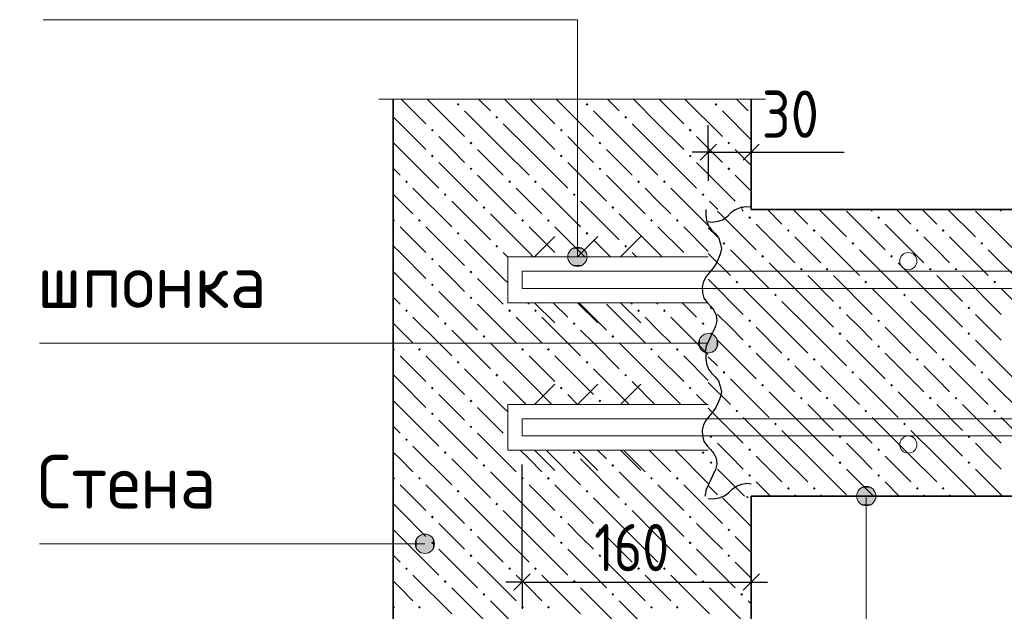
# Model space of a CAD drawing. Header units: millimetres. Extents: x 0 to 21005, y 0 to 14850.
# Tile 3 of 20: x 3549 to 5840, y 2958 to 4335. Entities that reach past the tile are written whole.
import ezdxf

# ---------------------------------------------------------------- set-up
doc = ezdxf.new("R2010")
doc.units = ezdxf.units.MM
for name, color, linetype, lineweight in [('Standard', 7, 'Continuous', 25), ('Лестница', 7, 'Continuous', 25), ('Позиционная метка линия выноска', 7, 'Continuous', 13), ('Примечания', 7, 'Continuous', 13), ('Текст_ общее', 7, 'Continuous', 25)]:
    doc.layers.add(name, color=color, linetype=linetype, lineweight=lineweight)
doc.layers.add('ЖБ Лестница', color=7, linetype='Continuous', lineweight=25, true_color=0xe0e0ff)
doc.layers.add('ЖБ Стена верхний уровень', color=7, linetype='Continuous', lineweight=25, true_color=0x006e00)
doc.layers.add('Размерная выноска', color=7, linetype='Continuous')
doc.styles.add('ISOCPEUR', font='txt')

msp = doc.modelspace()

# ---------------------------------------------------------------- hatches: boundary and pattern name
at = {"layer": 'ЖБ Лестница', "linetype": 'Continuous', "lineweight": 18, "transparency": 33554687}
for points in [[(5244.7, 3874.2), (5248, 3877.5), (5251.2, 3874.2), (5248, 3871)], [(5544.7, 3874.2), (5548, 3877.5), (5551.2, 3874.2), (5548, 3871)], [(5334.7, 3844.2), (5338, 3847.5), (5341.2, 3844.2), (5338, 3841)], [(5394.7, 3844.2), (5398, 3847.5), (5401.2, 3844.2), (5398, 3841)], [(5634.7, 3844.2), (5638, 3847.5), (5641.2, 3844.2), (5638, 3841)], [(5694.7, 3844.2), (5698, 3847.5), (5701.2, 3844.2), (5698, 3841)], [(5184.7, 3814.2), (5188, 3817.5), (5191.2, 3814.2), (5188, 3811)], [(5484.7, 3814.2), (5488, 3817.5), (5491.2, 3814.2), (5488, 3811)], [(5784.7, 3814.2), (5788, 3817.5), (5791.2, 3814.2), (5788, 3811)], [(5274.7, 3784.2), (5278, 3787.5), (5281.2, 3784.2), (5278, 3781)], [(5574.7, 3784.2), (5578, 3787.5), (5581.2, 3784.2), (5578, 3781)], [(5364.7, 3754.2), (5368, 3757.5), (5371.2, 3754.2), (5368, 3751)], [(5424.7, 3754.2), (5428, 3757.5), (5431.2, 3754.2), (5428, 3751)], [(5664.7, 3754.2), (5668, 3757.5), (5671.2, 3754.2), (5668, 3751)], [(5724.7, 3754.2), (5728, 3757.5), (5731.2, 3754.2), (5728, 3751)], [(5214.7, 3724.2), (5218, 3727.5), (5221.2, 3724.2), (5218, 3721)], [(5514.7, 3724.2), (5518, 3727.5), (5521.2, 3724.2), (5518, 3721)], [(5814.7, 3724.2), (5818, 3727.5), (5821.2, 3724.2), (5818, 3721)], [(5304.7, 3694.2), (5308, 3697.5), (5311.2, 3694.2), (5308, 3691)], [(5604.7, 3694.2), (5608, 3697.5), (5611.2, 3694.2), (5608, 3691)], [(5154.7, 3664.2), (5158, 3667.5), (5161.2, 3664.2), (5158, 3661)], [(5454.7, 3664.2), (5458, 3667.5), (5461.2, 3664.2), (5458, 3661)], [(5754.7, 3664.2), (5758, 3667.5), (5761.2, 3664.2), (5758, 3661)], [(5244.7, 3634.2), (5248, 3637.5), (5251.2, 3634.2), (5248, 3631)], [(5544.7, 3634.2), (5548, 3637.5), (5551.2, 3634.2), (5548, 3631)], [(5154.7, 3604.2), (5158, 3607.5), (5161.2, 3604.2), (5158, 3601)], [(5454.7, 3604.2), (5458, 3607.5), (5461.2, 3604.2), (5458, 3601)], [(5754.7, 3604.2), (5758, 3607.5), (5761.2, 3604.2), (5758, 3601)], [(5244.7, 3574.2), (5248, 3577.5), (5251.2, 3574.2), (5248, 3571)], [(5544.7, 3574.2), (5548, 3577.5), (5551.2, 3574.2), (5548, 3571)], [(5334.7, 3544.2), (5338, 3547.5), (5341.2, 3544.2), (5338, 3541)], [(5394.7, 3544.2), (5398, 3547.5), (5401.2, 3544.2), (5398, 3541)], [(5634.7, 3544.2), (5638, 3547.5), (5641.2, 3544.2), (5638, 3541)], [(5694.7, 3544.2), (5698, 3547.5), (5701.2, 3544.2), (5698, 3541)], [(5184.7, 3514.2), (5188, 3517.5), (5191.2, 3514.2), (5188, 3511)], [(5484.7, 3514.2), (5488, 3517.5), (5491.2, 3514.2), (5488, 3511)], [(5784.7, 3514.2), (5788, 3517.5), (5791.2, 3514.2), (5788, 3511)], [(5274.7, 3484.2), (5278, 3487.5), (5281.2, 3484.2), (5278, 3481)], [(5574.7, 3484.2), (5578, 3487.5), (5581.2, 3484.2), (5578, 3481)], [(5364.7, 3454.2), (5368, 3457.5), (5371.2, 3454.2), (5368, 3451)], [(5424.7, 3454.2), (5428, 3457.5), (5431.2, 3454.2), (5428, 3451)], [(5664.7, 3454.2), (5668, 3457.5), (5671.2, 3454.2), (5668, 3451)], [(5724.7, 3454.2), (5728, 3457.5), (5731.2, 3454.2), (5728, 3451)], [(5214.7, 3424.2), (5218, 3427.5), (5221.2, 3424.2), (5218, 3421)], [(5514.7, 3424.2), (5518, 3427.5), (5521.2, 3424.2), (5518, 3421)], [(5814.7, 3424.2), (5818, 3427.5), (5821.2, 3424.2), (5818, 3421)], [(5304.7, 3394.2), (5308, 3397.5), (5311.2, 3394.2), (5308, 3391)], [(5604.7, 3394.2), (5608, 3397.5), (5611.2, 3394.2), (5608, 3391)], [(5154.7, 3364.2), (5158, 3367.5), (5161.2, 3364.2), (5158, 3361)], [(5454.7, 3364.2), (5458, 3367.5), (5461.2, 3364.2), (5458, 3361)], [(5754.7, 3364.2), (5758, 3367.5), (5761.2, 3364.2), (5758, 3361)], [(5244.7, 3334.2), (5248, 3337.5), (5251.2, 3334.2), (5248, 3331)], [(5544.7, 3334.2), (5548, 3337.5), (5551.2, 3334.2), (5548, 3331)], [(5154.7, 3304.2), (5158, 3307.5), (5161.2, 3304.2), (5158, 3301)], [(5454.7, 3304.2), (5458, 3307.5), (5461.2, 3304.2), (5458, 3301)], [(5754.7, 3304.2), (5758, 3307.5), (5761.2, 3304.2), (5758, 3301)], [(5244.7, 3274.2), (5248, 3277.5), (5251.2, 3274.2), (5248, 3271)], [(5544.7, 3274.2), (5548, 3277.5), (5551.2, 3274.2), (5548, 3271)], [(5334.7, 3244.2), (5338, 3247.5), (5341.2, 3244.2), (5338, 3241)], [(5394.7, 3244.2), (5398, 3247.5), (5401.2, 3244.2), (5398, 3241)], [(5634.7, 3244.2), (5638, 3247.5), (5641.2, 3244.2), (5638, 3241)], [(5694.7, 3244.2), (5698, 3247.5), (5701.2, 3244.2), (5698, 3241)]]:
    msp.add_hatch(color=7, dxfattribs=at).paths.add_polyline_path(points, flags=16)
at = {"layer": 'ЖБ Стена верхний уровень', "linetype": 'Continuous', "lineweight": 18, "transparency": 33554687}
for points in [[(4566.1, 4137.7), (4569.4, 4140.9), (4572.6, 4137.7), (4569.4, 4134.4)], [(4866.1, 4137.7), (4869.4, 4140.9), (4872.6, 4137.7), (4869.4, 4134.4)], [(5166.1, 4137.7), (5169.4, 4140.9), (5172.6, 4137.7), (5169.4, 4134.4)], [(4656.1, 4107.7), (4659.4, 4110.9), (4662.6, 4107.7), (4659.4, 4104.4)], [(4956.1, 4107.7), (4959.4, 4110.9), (4962.6, 4107.7), (4959.4, 4104.4)], [(4506.1, 4077.7), (4509.4, 4080.9), (4512.6, 4077.7), (4509.4, 4074.4)], [(4806.1, 4077.7), (4809.4, 4080.9), (4812.6, 4077.7), (4809.4, 4074.4)], [(5106.1, 4077.7), (5109.4, 4080.9), (5112.6, 4077.7), (5109.4, 4074.4)], [(4596.1, 4047.7), (4599.4, 4050.9), (4602.6, 4047.7), (4599.4, 4044.4)], [(4896.1, 4047.7), (4899.4, 4050.9), (4902.6, 4047.7), (4899.4, 4044.4)], [(5196.1, 4047.7), (5199.4, 4050.9), (5202.6, 4047.7), (5199.4, 4044.4)], [(4506.1, 4017.7), (4509.4, 4020.9), (4512.6, 4017.7), (4509.4, 4014.4)], [(4806.1, 4017.7), (4809.4, 4020.9), (4812.6, 4017.7), (4809.4, 4014.4)], [(5106.1, 4017.7), (5109.4, 4020.9), (5112.6, 4017.7), (5109.4, 4014.4)], [(4596.1, 3987.7), (4599.4, 3990.9), (4602.6, 3987.7), (4599.4, 3984.4)], [(4896.1, 3987.7), (4899.4, 3990.9), (4902.6, 3987.7), (4899.4, 3984.4)], [(5196.1, 3987.7), (5199.4, 3990.9), (5202.6, 3987.7), (5199.4, 3984.4)], [(4446.1, 3957.7), (4449.4, 3960.9), (4452.6, 3957.7), (4449.4, 3954.4)], [(4686.1, 3957.7), (4689.4, 3960.9), (4692.6, 3957.7), (4689.4, 3954.4)], [(4746.1, 3957.7), (4749.4, 3960.9), (4752.6, 3957.7), (4749.4, 3954.4)], [(4986.1, 3957.7), (4989.4, 3960.9), (4992.6, 3957.7), (4989.4, 3954.4)], [(5046.1, 3957.7), (5049.4, 3960.9), (5052.6, 3957.7), (5049.4, 3954.4)], [(4536.1, 3927.7), (4539.4, 3930.9), (4542.6, 3927.7), (4539.4, 3924.4)], [(4836.1, 3927.7), (4839.4, 3930.9), (4842.6, 3927.7), (4839.4, 3924.4)], [(5136.1, 3927.7), (5139.4, 3930.9), (5142.6, 3927.7), (5139.4, 3924.4)], [(4626.1, 3897.7), (4629.4, 3900.9), (4632.6, 3897.7), (4629.4, 3894.4)], [(4926.1, 3897.7), (4929.4, 3900.9), (4932.6, 3897.7), (4929.4, 3894.4)], [(5226.1, 3897.7), (5229.4, 3900.9), (5232.6, 3897.7), (5229.4, 3894.4)], [(4418.2, 3869.8), (4419.4, 3870.9), (4422.6, 3867.7), (4419.4, 3864.4), (4418.2, 3865.6)], [(4476.1, 3867.7), (4479.4, 3870.9), (4482.6, 3867.7), (4479.4, 3864.4)], [(4716.1, 3867.7), (4719.4, 3870.9), (4722.6, 3867.7), (4719.4, 3864.4)], [(4776.1, 3867.7), (4779.4, 3870.9), (4782.6, 3867.7), (4779.4, 3864.4)], [(5016.1, 3867.7), (5019.4, 3870.9), (5022.6, 3867.7), (5019.4, 3864.4)], [(5076.1, 3867.7), (5079.4, 3870.9), (5082.6, 3867.7), (5079.4, 3864.4)], [(4566.1, 3837.7), (4569.4, 3840.9), (4572.6, 3837.7), (4569.4, 3834.4)], [(4866.1, 3837.7), (4869.4, 3840.9), (4872.6, 3837.7), (4869.4, 3834.4)], [(4656.1, 3807.7), (4659.4, 3810.9), (4662.6, 3807.7), (4659.4, 3804.4)], [(4956.1, 3807.7), (4959.4, 3810.9), (4962.6, 3807.7), (4959.4, 3804.4)], [(4506.1, 3777.7), (4509.4, 3780.9), (4512.6, 3777.7), (4509.4, 3774.4)], [(4596.1, 3747.7), (4599.4, 3750.9), (4602.6, 3747.7), (4599.4, 3744.4)], [(4506.1, 3717.7), (4509.4, 3720.9), (4512.6, 3717.7), (4509.4, 3714.4)], [(4596.1, 3687.7), (4599.4, 3690.9), (4602.6, 3687.7), (4599.4, 3684.4)], [(4446.1, 3657.7), (4449.4, 3660.9), (4452.6, 3657.7), (4449.4, 3654.4)], [(4686.1, 3657.7), (4689.4, 3660.9), (4692.6, 3657.7), (4689.4, 3654.4)], [(4746.1, 3657.7), (4749.4, 3660.9), (4752.6, 3657.7), (4749.4, 3654.4)], [(4986.1, 3657.7), (4989.4, 3660.9), (4992.6, 3657.7), (4989.4, 3654.4)], [(5046.1, 3657.7), (5049.4, 3660.9), (5052.6, 3657.7), (5049.4, 3654.4)], [(4536.1, 3627.7), (4539.4, 3630.9), (4542.6, 3627.7), (4539.4, 3624.4)], [(4836.1, 3627.7), (4839.4, 3630.9), (4842.6, 3627.7), (4839.4, 3624.4)], [(5136.1, 3627.7), (5139.4, 3630.9), (5142.6, 3627.7), (5139.4, 3624.4)], [(4626.1, 3597.7), (4629.4, 3600.9), (4632.6, 3597.7), (4629.4, 3594.4)], [(4926.1, 3597.7), (4929.4, 3600.9), (4932.6, 3597.7), (4929.4, 3594.4)], [(4418.2, 3569.8), (4419.4, 3570.9), (4422.6, 3567.7), (4419.4, 3564.4), (4418.2, 3565.6)], [(4476.1, 3567.7), (4479.4, 3570.9), (4482.6, 3567.7), (4479.4, 3564.4)], [(4716.1, 3567.7), (4719.4, 3570.9), (4722.6, 3567.7), (4719.4, 3564.4)], [(4776.1, 3567.7), (4779.4, 3570.9), (4782.6, 3567.7), (4779.4, 3564.4)], [(5016.1, 3567.7), (5019.4, 3570.9), (5022.6, 3567.7), (5019.4, 3564.4)], [(5076.1, 3567.7), (5079.4, 3570.9), (5082.6, 3567.7), (5079.4, 3564.4)], [(4566.1, 3537.7), (4569.4, 3540.9), (4572.6, 3537.7), (4569.4, 3534.4)], [(4866.1, 3537.7), (4869.4, 3540.9), (4872.6, 3537.7), (4869.4, 3534.4)], [(4656.1, 3507.7), (4659.4, 3510.9), (4662.6, 3507.7), (4659.4, 3504.4)], [(4956.1, 3507.7), (4959.4, 3510.9), (4962.6, 3507.7), (4959.4, 3504.4)], [(4506.1, 3477.7), (4509.4, 3480.9), (4512.6, 3477.7), (4509.4, 3474.4)], [(4806.1, 3477.7), (4809.4, 3480.9), (4812.6, 3477.7), (4809.4, 3474.4)], [(5106.1, 3477.7), (5109.4, 3480.9), (5112.6, 3477.7), (5109.4, 3474.4)], [(4596.1, 3447.7), (4599.4, 3450.9), (4602.6, 3447.7), (4599.4, 3444.4)], [(4896.1, 3447.7), (4899.4, 3450.9), (4902.6, 3447.7), (4899.4, 3444.4)], [(4506.1, 3417.7), (4509.4, 3420.9), (4512.6, 3417.7), (4509.4, 3414.4)], [(4596.1, 3387.7), (4599.4, 3390.9), (4602.6, 3387.7), (4599.4, 3384.4)], [(4446.1, 3357.7), (4449.4, 3360.9), (4452.6, 3357.7), (4449.4, 3354.4)], [(4536.1, 3327.7), (4539.4, 3330.9), (4542.6, 3327.7), (4539.4, 3324.4)], [(4836.1, 3327.7), (4839.4, 3330.9), (4842.6, 3327.7), (4839.4, 3324.4)], [(5136.1, 3327.7), (5139.4, 3330.9), (5142.6, 3327.7), (5139.4, 3324.4)], [(4626.1, 3297.7), (4629.4, 3300.9), (4632.6, 3297.7), (4629.4, 3294.4)], [(4926.1, 3297.7), (4929.4, 3300.9), (4932.6, 3297.7), (4929.4, 3294.4)], [(4418.2, 3269.8), (4419.4, 3270.9), (4422.6, 3267.7), (4419.4, 3264.4), (4418.2, 3265.6)], [(4476.1, 3267.7), (4479.4, 3270.9), (4482.6, 3267.7), (4479.4, 3264.4)], [(4716.1, 3267.7), (4719.4, 3270.9), (4722.6, 3267.7), (4719.4, 3264.4)], [(4776.1, 3267.7), (4779.4, 3270.9), (4782.6, 3267.7), (4779.4, 3264.4)], [(5016.1, 3267.7), (5019.4, 3270.9), (5022.6, 3267.7), (5019.4, 3264.4)], [(5076.1, 3267.7), (5079.4, 3270.9), (5082.6, 3267.7), (5079.4, 3264.4)], [(4566.1, 3237.7), (4569.4, 3240.9), (4572.6, 3237.7), (4569.4, 3234.4)], [(4866.1, 3237.7), (4869.4, 3240.9), (4872.6, 3237.7), (4869.4, 3234.4)], [(4656.1, 3207.7), (4659.4, 3210.9), (4662.6, 3207.7), (4659.4, 3204.4)], [(4956.1, 3207.7), (4959.4, 3210.9), (4962.6, 3207.7), (4959.4, 3204.4)], [(4506.1, 3177.7), (4509.4, 3180.9), (4512.6, 3177.7), (4509.4, 3174.4)], [(4806.1, 3177.7), (4809.4, 3180.9), (4812.6, 3177.7), (4809.4, 3174.4)], [(5106.1, 3177.7), (5109.4, 3180.9), (5112.6, 3177.7), (5109.4, 3174.4)], [(4596.1, 3147.7), (4599.4, 3150.9), (4602.6, 3147.7), (4599.4, 3144.4)], [(4896.1, 3147.7), (4899.4, 3150.9), (4902.6, 3147.7), (4899.4, 3144.4)], [(5196.1, 3147.7), (5199.4, 3150.9), (5202.6, 3147.7), (5199.4, 3144.4)], [(4506.1, 3117.7), (4509.4, 3120.9), (4512.6, 3117.7), (4509.4, 3114.4)], [(4806.1, 3117.7), (4809.4, 3120.9), (4812.6, 3117.7), (4809.4, 3114.4)], [(5106.1, 3117.7), (5109.4, 3120.9), (5112.6, 3117.7), (5109.4, 3114.4)], [(4596.1, 3087.7), (4599.4, 3090.9), (4602.6, 3087.7), (4599.4, 3084.4)], [(4896.1, 3087.7), (4899.4, 3090.9), (4902.6, 3087.7), (4899.4, 3084.4)], [(5196.1, 3087.7), (5199.4, 3090.9), (5202.6, 3087.7), (5199.4, 3084.4)], [(4446.1, 3057.7), (4449.4, 3060.9), (4452.6, 3057.7), (4449.4, 3054.4)], [(4686.1, 3057.7), (4689.4, 3060.9), (4692.6, 3057.7), (4689.4, 3054.4)], [(4746.1, 3057.7), (4749.4, 3060.9), (4752.6, 3057.7), (4749.4, 3054.4)], [(4986.1, 3057.7), (4989.4, 3060.9), (4992.6, 3057.7), (4989.4, 3054.4)], [(5046.1, 3057.7), (5049.4, 3060.9), (5052.6, 3057.7), (5049.4, 3054.4)], [(4536.1, 3027.7), (4539.4, 3030.9), (4542.6, 3027.7), (4539.4, 3024.4)], [(4836.1, 3027.7), (4839.4, 3030.9), (4842.6, 3027.7), (4839.4, 3024.4)], [(5136.1, 3027.7), (5139.4, 3030.9), (5142.6, 3027.7), (5139.4, 3024.4)], [(4626.1, 2997.7), (4629.4, 3000.9), (4632.6, 2997.7), (4629.4, 2994.4)], [(4926.1, 2997.7), (4929.4, 3000.9), (4932.6, 2997.7), (4929.4, 2994.4)], [(5226.1, 2997.7), (5229.4, 3000.9), (5232.6, 2997.7), (5229.4, 2994.4)], [(4418.2, 2969.8), (4419.4, 2970.9), (4422.6, 2967.7), (4419.4, 2964.4), (4418.2, 2965.6)], [(4476.1, 2967.7), (4479.4, 2970.9), (4482.6, 2967.7), (4479.4, 2964.4)], [(4716.1, 2967.7), (4719.4, 2970.9), (4722.6, 2967.7), (4719.4, 2964.4)], [(4776.1, 2967.7), (4779.4, 2970.9), (4782.6, 2967.7), (4779.4, 2964.4)], [(5016.1, 2967.7), (5019.4, 2970.9), (5022.6, 2967.7), (5019.4, 2964.4)], [(5076.1, 2967.7), (5079.4, 2970.9), (5082.6, 2967.7), (5079.4, 2964.4)]]:
    msp.add_hatch(color=7, dxfattribs=at).paths.add_polyline_path(points, flags=16)
at = {"layer": 'Позиционная метка линия выноска', "linetype": 'Continuous', "lineweight": 13, "transparency": 33554687}
for points in [[(5132.2, 3593.3), (5140.3, 3562.7), (5140.3, 3601.4)], [(5140.3, 3601.4), (5151.5, 3559.6), (5151.5, 3604.6)], [(5140.3, 3601.4), (5140.3, 3562.7), (5151.5, 3559.6)], [(5151.5, 3604.6), (5151.5, 3559.6), (5162.8, 3562.7)], [(5151.5, 3604.6), (5162.8, 3562.7), (5162.8, 3601.4)], [(5162.8, 3601.4), (5162.8, 3562.7), (5170.9, 3570.8)], [(5162.8, 3601.4), (5170.9, 3570.8), (5170.9, 3593.3)], [(5132.2, 3570.8), (5132.2, 3593.3), (5129, 3582.1)], [(5132.2, 3593.3), (5132.2, 3570.8), (5140.3, 3562.7)], [(5170.9, 3593.3), (5170.9, 3570.8), (5174, 3582.1)], [(4472.6, 3104.2), (4472.6, 3126.7), (4469.5, 3115.4)], [(4472.6, 3126.7), (4480.7, 3096.1), (4480.7, 3134.8)], [(4472.6, 3126.7), (4472.6, 3104.2), (4480.7, 3096.1)], [(4480.7, 3134.8), (4492, 3092.9), (4492, 3137.9)], [(4480.7, 3134.8), (4480.7, 3096.1), (4492, 3092.9)], [(4492, 3137.9), (4492, 3092.9), (4503.2, 3096.1)], [(4492, 3137.9), (4503.2, 3096.1), (4503.2, 3134.8)], [(4503.2, 3134.8), (4503.2, 3096.1), (4511.3, 3104.2)], [(4503.2, 3134.8), (4511.3, 3104.2), (4511.3, 3126.7)], [(4511.3, 3126.7), (4511.3, 3104.2), (4514.5, 3115.4)]]:
    msp.add_hatch(color=7, dxfattribs=at).paths.add_polyline_path(points)
at = {"layer": 'Текст_ общее', "linetype": 'Continuous', "lineweight": 13, "transparency": 33554687}
for points in [[(4835.8, 3802.3), (4858.3, 3802.3), (4847.1, 3805.5)], [(4824.6, 3783), (4869.6, 3783), (4866.4, 3794.2)], [(4824.6, 3783), (4866.4, 3794.2), (4827.7, 3794.2)], [(4827.7, 3771.7), (4869.6, 3783), (4824.6, 3783)], [(4827.7, 3794.2), (4866.4, 3794.2), (4858.3, 3802.3)], [(4827.7, 3794.2), (4858.3, 3802.3), (4835.8, 3802.3)], [(4827.7, 3771.7), (4866.4, 3771.7), (4869.6, 3783)], [(4835.8, 3763.6), (4866.4, 3771.7), (4827.7, 3771.7)], [(4835.8, 3763.6), (4858.3, 3763.6), (4866.4, 3771.7)], [(4858.3, 3763.6), (4835.8, 3763.6), (4847.1, 3760.5)], [(5538.6, 3237.5), (5499.9, 3237.5), (5496.7, 3226.3)], [(5538.6, 3237.5), (5496.7, 3226.3), (5541.7, 3226.3)], [(5530.5, 3245.6), (5508, 3245.6), (5499.9, 3237.5)], [(5530.5, 3245.6), (5499.9, 3237.5), (5538.6, 3237.5)], [(5508, 3245.6), (5530.5, 3245.6), (5519.2, 3248.8)], [(5541.7, 3226.3), (5496.7, 3226.3), (5499.9, 3215)], [(5541.7, 3226.3), (5499.9, 3215), (5538.6, 3215)], [(5538.6, 3215), (5499.9, 3215), (5508, 3206.9)], [(5538.6, 3215), (5508, 3206.9), (5530.5, 3206.9)], [(5530.5, 3206.9), (5508, 3206.9), (5519.2, 3203.8)]]:
    msp.add_hatch(color=7, dxfattribs=at).paths.add_polyline_path(points)

# ---------------------------------------------------------------- linework, layer by layer
at = {"layer": 'Standard', "color": 7, "linetype": 'Continuous', "lineweight": -3, "transparency": 33554687}
for p, q in [((5151.5, 4026.5), (5151.5, 4089)), ((5251, 4026.5), (5251, 4089)), ((5151.5, 4026.5), (5114, 4026.5)), ((5151.5, 4026.5), (5151.5, 3964)), ((5151.5, 4026.5), (5151.5, 3959.6)), ((5151.5, 4026.5), (5251, 4026.5)), ((5251, 4026.5), (5251, 3964)), ((5251, 4026.5), (5251, 3959.6)), ((5251, 4026.5), (5288.5, 4026.5)), ((4718.2, 3026.5), (4718.2, 3299.6)), ((4718.2, 3026.5), (4718.2, 3089)), ((5251.5, 3026.5), (5251.5, 3089)), ((4718.2, 3026.5), (4680.7, 3026.5)), ((4718.2, 3026.5), (4718.2, 2964)), ((4718.2, 3026.5), (5251.5, 3026.5)), ((5251.5, 3026.5), (5251.5, 2964)), ((5251.5, 3026.5), (5251.5, 3026.5)), ((5251.5, 3026.5), (5289, 3026.5))]:
    msp.add_line(p, q, dxfattribs=at)
at = {"layer": 'Standard', "color": 7, "linetype": 'Continuous', "lineweight": 25, "transparency": 33554687}
for p, q in [((5132.8, 4007.8), (5170.3, 4045.3)), ((5232.3, 4007.8), (5269.8, 4045.3)), ((4699.4, 3007.7), (4736.9, 3045.2)), ((5232.8, 3007.7), (5270.3, 3045.2))]:
    msp.add_line(p, q, dxfattribs=at)
at = {"layer": 'Standard', "color": 7, "linetype": 'Continuous', "lineweight": 13, "transparency": 33554687}
for p, q in [((4747.1, 3783), (4794.2, 3830.1)), ((4847.1, 3783), (4894.2, 3830.1)), ((4947.1, 3783), (4994.2, 3830.1)), ((4747.1, 3676.3), (4794.2, 3629.2)), ((4847.1, 3676.3), (4894.2, 3629.2)), ((4947.1, 3676.3), (4994.2, 3629.2)), ((4747.1, 3439.6), (4794.2, 3486.8)), ((4847.1, 3439.6), (4894.2, 3486.8)), ((4947.1, 3439.6), (4994.2, 3486.8)), ((4747.1, 3333), (4794.2, 3285.8)), ((4847.1, 3333), (4894.2, 3285.8)), ((4947.1, 3333), (4994.2, 3285.8))]:
    msp.add_line(p, q, dxfattribs=at)
for points in [[(5151.5, 3783), (4684.9, 3783), (4684.9, 3676.3), (5151.5, 3676.3)], [(4718.2, 3709.6), (7093.3, 3709.6), (7093.3, 3749.6), (4718.2, 3749.6), (4718.2, 3709.6)], [(5151.5, 3439.6), (4684.9, 3439.6), (4684.9, 3333), (5151.5, 3333)], [(4718.2, 3366.3), (7093.3, 3366.3), (7093.3, 3406.3), (4718.2, 3406.3), (4718.2, 3366.3)]]:
    msp.add_lwpolyline(points, dxfattribs=at)
at = {"layer": 'Standard', "color": 7, "linetype": 'Continuous', "lineweight": 18, "transparency": 33554687}
for centre in [(5616.9, 3773), (5616.9, 3346.3)]:
    msp.add_circle(centre, 20, dxfattribs=at)
at = {"layer": 'ЖБ Лестница', "color": 9, "linetype": 'Continuous', "lineweight": 18, "true_color": 0xc7c7c7, "transparency": 33554687}
for p, q in [((5173, 3889.2), (5263, 3799.2)), ((5233, 3889.2), (5229.2, 3893)), ((5289.2, 3893), (5323, 3859.2)), ((5349.2, 3893), (5383, 3859.2)), ((5409.2, 3893), (5473, 3829.2)), ((5473, 3889.2), (5563, 3799.2)), ((5533, 3889.2), (5529.2, 3893)), ((5589.2, 3893), (5623, 3859.2)), ((5649.2, 3893), (5683, 3859.2)), ((5709.2, 3893), (5773, 3829.2)), ((5773, 3889.2), (5863, 3799.2)), ((5833, 3889.2), (5829.2, 3893)), ((5151.5, 3850.7), (5173, 3829.2)), ((5263, 3859.2), (5353, 3769.2)), ((5563, 3859.2), (5653, 3769.2)), ((5383, 3799.2), (5353, 3829.2)), ((5413, 3829.2), (5503, 3739.2)), ((5683, 3799.2), (5653, 3829.2)), ((5713, 3829.2), (5803, 3739.2)), ((5151.5, 3790.7), (5203, 3739.2)), ((5203, 3799.2), (5293, 3709.2)), ((5413, 3769.2), (5383, 3799.2)), ((5503, 3799.2), (5593, 3709.2)), ((5713, 3769.2), (5683, 3799.2)), ((5803, 3799.2), (5893, 3709.2)), ((5383, 3679.2), (5293, 3769.2)), ((5683, 3679.2), (5593, 3769.2)), ((5383, 3739.2), (5443, 3679.2)), ((5443, 3739.2), (5533, 3649.2)), ((5683, 3739.2), (5743, 3679.2)), ((5743, 3739.2), (5833, 3649.2)), ((5151.5, 3730.7), (5233, 3649.2)), ((5323, 3619.2), (5233, 3709.2)), ((5623, 3619.2), (5533, 3709.2)), ((5923, 3619.2), (5833, 3709.2)), ((5323, 3679.2), (5383, 3619.2)), ((5383, 3679.2), (5443, 3619.2)), ((5623, 3679.2), (5683, 3619.2)), ((5683, 3679.2), (5743, 3619.2)), ((5203, 3619.2), (5173, 3649.2)), ((5503, 3619.2), (5473, 3649.2)), ((5803, 3619.2), (5773, 3649.2)), ((5233, 3589.2), (5203, 3619.2)), ((5263, 3619.2), (5323, 3559.2)), ((5323, 3619.2), (5383, 3559.2)), ((5383, 3619.2), (5473, 3529.2)), ((5533, 3589.2), (5503, 3619.2)), ((5563, 3619.2), (5623, 3559.2)), ((5623, 3619.2), (5683, 3559.2)), ((5683, 3619.2), (5773, 3529.2)), ((5833, 3589.2), (5803, 3619.2)), ((5173, 3589.2), (5263, 3499.2)), ((5473, 3589.2), (5563, 3499.2)), ((5773, 3589.2), (5863, 3499.2)), ((5263, 3559.2), (5353, 3469.2)), ((5563, 3559.2), (5653, 3469.2)), ((5151.5, 3550.7), (5173, 3529.2)), ((5383, 3499.2), (5353, 3529.2)), ((5413, 3529.2), (5503, 3439.2)), ((5683, 3499.2), (5653, 3529.2)), ((5713, 3529.2), (5803, 3439.2)), ((5151.5, 3490.7), (5203, 3439.2)), ((5203, 3499.2), (5293, 3409.2)), ((5413, 3469.2), (5383, 3499.2)), ((5503, 3499.2), (5593, 3409.2)), ((5713, 3469.2), (5683, 3499.2)), ((5803, 3499.2), (5893, 3409.2)), ((5383, 3379.2), (5293, 3469.2)), ((5683, 3379.2), (5593, 3469.2)), ((5383, 3439.2), (5443, 3379.2)), ((5443, 3439.2), (5533, 3349.2)), ((5683, 3439.2), (5743, 3379.2)), ((5743, 3439.2), (5833, 3349.2)), ((5151.5, 3430.7), (5233, 3349.2)), ((5323, 3319.2), (5233, 3409.2)), ((5623, 3319.2), (5533, 3409.2)), ((5923, 3319.2), (5833, 3409.2)), ((5323, 3379.2), (5383, 3319.2)), ((5383, 3379.2), (5443, 3319.2)), ((5623, 3379.2), (5683, 3319.2)), ((5683, 3379.2), (5743, 3319.2)), ((5203, 3319.2), (5173, 3349.2)), ((5503, 3319.2), (5473, 3349.2)), ((5803, 3319.2), (5773, 3349.2)), ((5233, 3289.2), (5203, 3319.2)), ((5263, 3319.2), (5323, 3259.2)), ((5323, 3319.2), (5383, 3259.2)), ((5383, 3319.2), (5473, 3229.2)), ((5533, 3289.2), (5503, 3319.2)), ((5563, 3319.2), (5623, 3259.2)), ((5623, 3319.2), (5683, 3259.2)), ((5683, 3319.2), (5773, 3229.2)), ((5833, 3289.2), (5803, 3319.2)), ((5173, 3289.2), (5235.9, 3226.3)), ((5473, 3289.2), (5535.9, 3226.3)), ((5773, 3289.2), (5835.9, 3226.3)), ((5263, 3259.2), (5295.9, 3226.3)), ((5563, 3259.2), (5595.9, 3226.3)), ((5151.5, 3250.7), (5173, 3229.2)), ((5355.9, 3226.3), (5353, 3229.2)), ((5413, 3229.2), (5415.9, 3226.3)), ((5655.9, 3226.3), (5653, 3229.2)), ((5713, 3229.2), (5715.9, 3226.3))]:
    msp.add_line(p, q, dxfattribs=at)
at = {"layer": 'ЖБ Лестница', "color": 7, "linetype": 'Continuous', "lineweight": 35, "transparency": 33554687}
for p, q in [((7093.3, 3893), (5251.5, 3893)), ((5251.5, 3226.3), (7093.3, 3226.3))]:
    msp.add_line(p, q, dxfattribs=at)
at = {"layer": 'ЖБ Стена верхний уровень', "color": 7, "linetype": 'Continuous', "lineweight": 35, "transparency": 33554687}
for p, q in [((4418.2, 4149.8), (4418.2, 2453)), ((5251.5, 3893), (5251.5, 4149.8)), ((5251.5, 2453), (5251.5, 3226.3))]:
    msp.add_line(p, q, dxfattribs=at)
at = {"layer": 'ЖБ Стена верхний уровень', "color": 251, "linetype": 'Continuous', "lineweight": 18, "true_color": 0x575757, "transparency": 33554687}
for p, q in [((4437.2, 4149.8), (4494.4, 4092.7)), ((4497.2, 4149.8), (4584.4, 4062.7)), ((4617.2, 4149.8), (4644.4, 4122.7)), ((4734.4, 4092.7), (4677.2, 4149.8)), ((4737.2, 4149.8), (4794.4, 4092.7)), ((4797.2, 4149.8), (4884.4, 4062.7)), ((4917.2, 4149.8), (4944.4, 4122.7)), ((5034.4, 4092.7), (4977.2, 4149.8)), ((5037.2, 4149.8), (5094.4, 4092.7)), ((5097.2, 4149.8), (5184.4, 4062.7)), ((5217.2, 4149.8), (5244.4, 4122.7)), ((4434.4, 4092.7), (4418.2, 4108.9)), ((4674.4, 4032.7), (4584.4, 4122.7)), ((4974.4, 4032.7), (4884.4, 4122.7)), ((5251.5, 4055.5), (5184.4, 4122.7)), ((4434.4, 4092.7), (4494.4, 4032.7)), ((4674.4, 4092.7), (4734.4, 4032.7)), ((4734.4, 4092.7), (4794.4, 4032.7)), ((4974.4, 4092.7), (5034.4, 4032.7)), ((5034.4, 4092.7), (5094.4, 4032.7)), ((4554.4, 4032.7), (4524.4, 4062.7)), ((4854.4, 4032.7), (4824.4, 4062.7)), ((5154.4, 4032.7), (5124.4, 4062.7)), ((4418.2, 4048.9), (4434.4, 4032.7)), ((4434.4, 4032.7), (4524.4, 3942.7)), ((4584.4, 4002.7), (4554.4, 4032.7)), ((4614.4, 4032.7), (4674.4, 3972.7)), ((4674.4, 4032.7), (4734.4, 3972.7)), ((4734.4, 4032.7), (4824.4, 3942.7)), ((4884.4, 4002.7), (4854.4, 4032.7)), ((4914.4, 4032.7), (4974.4, 3972.7)), ((4974.4, 4032.7), (5034.4, 3972.7)), ((5034.4, 4032.7), (5124.4, 3942.7)), ((5184.4, 4002.7), (5154.4, 4032.7)), ((5214.4, 4032.7), (5251.5, 3995.5)), ((4418.2, 3988.9), (4434.4, 3972.7)), ((4524.4, 4002.7), (4614.4, 3912.7)), ((4824.4, 4002.7), (4914.4, 3912.7)), ((5124.4, 4002.7), (5214.4, 3912.7)), ((4614.4, 3972.7), (4704.4, 3882.7)), ((4914.4, 3972.7), (5004.4, 3882.7)), ((5214.4, 3972.7), (5251.5, 3935.5)), ((4464.4, 3942.7), (4554.4, 3852.7)), ((4734.4, 3912.7), (4704.4, 3942.7)), ((4764.4, 3942.7), (4854.4, 3852.7)), ((5034.4, 3912.7), (5004.4, 3942.7)), ((5064.4, 3942.7), (5151.5, 3855.5)), ((4434.4, 3912.7), (4418.2, 3928.9)), ((4464.4, 3882.7), (4434.4, 3912.7)), ((4554.4, 3912.7), (4644.4, 3822.7)), ((4764.4, 3882.7), (4734.4, 3912.7)), ((4854.4, 3912.7), (4944.4, 3822.7)), ((5064.4, 3882.7), (5034.4, 3912.7)), ((5154.4, 3912.7), (5174.1, 3893)), ((4734.4, 3792.7), (4644.4, 3882.7)), ((5034.4, 3792.7), (4944.4, 3882.7)), ((4434.4, 3852.7), (4494.4, 3792.7)), ((4494.4, 3852.7), (4584.4, 3762.7)), ((4734.4, 3852.7), (4794.4, 3792.7)), ((4794.4, 3852.7), (4864.1, 3783)), ((5034.4, 3852.7), (5094.4, 3792.7)), ((5094.4, 3852.7), (5151.5, 3795.5)), ((4434.4, 3792.7), (4418.2, 3808.9)), ((4674.4, 3732.7), (4584.4, 3822.7)), ((4924.1, 3783), (4884.4, 3822.7)), ((4434.4, 3792.7), (4494.4, 3732.7)), ((4674.4, 3792.7), (4684.9, 3782.2)), ((4734.4, 3792.7), (4744.1, 3783)), ((4974.4, 3792.7), (4984.1, 3783)), ((5034.4, 3792.7), (5044.1, 3783)), ((4554.4, 3732.7), (4524.4, 3762.7)), ((4418.2, 3748.9), (4434.4, 3732.7)), ((4434.4, 3732.7), (4524.4, 3642.7)), ((4584.4, 3702.7), (4554.4, 3732.7)), ((4614.4, 3732.7), (4674.4, 3672.7)), ((4674.4, 3732.7), (4684.9, 3722.2)), ((4418.2, 3688.9), (4434.4, 3672.7)), ((4524.4, 3702.7), (4614.4, 3612.7)), ((4614.4, 3672.7), (4704.4, 3582.7)), ((4730.8, 3676.3), (4734.4, 3672.7)), ((4790.8, 3676.3), (4824.4, 3642.7)), ((4850.8, 3676.3), (4914.4, 3612.7)), ((4914.4, 3672.7), (5004.4, 3582.7)), ((4970.8, 3676.3), (4974.4, 3672.7)), ((5030.8, 3676.3), (5034.4, 3672.7)), ((5090.8, 3676.3), (5124.4, 3642.7)), ((5150.8, 3676.3), (5151.5, 3675.5)), ((4434.4, 3612.7), (4418.2, 3628.9)), ((4464.4, 3642.7), (4525, 3582.1)), ((4734.4, 3612.7), (4704.4, 3642.7)), ((4764.4, 3642.7), (4825, 3582.1)), ((5034.4, 3612.7), (5004.4, 3642.7)), ((5064.4, 3642.7), (5125, 3582.1)), ((4464.4, 3582.7), (4434.4, 3612.7)), ((4554.4, 3612.7), (4585, 3582.1)), ((4764.4, 3582.7), (4734.4, 3612.7)), ((4854.4, 3612.7), (4885, 3582.1)), ((5064.4, 3582.7), (5034.4, 3612.7)), ((4525, 3582.1), (4554.4, 3552.7)), ((4585, 3582.1), (4644.4, 3522.7)), ((4645, 3582.1), (4644.4, 3582.7)), ((4734.4, 3492.7), (4645, 3582.1)), ((4825, 3582.1), (4854.4, 3552.7)), ((4885, 3582.1), (4944.4, 3522.7)), ((4945, 3582.1), (4944.4, 3582.7)), ((5034.4, 3492.7), (4945, 3582.1)), ((5125, 3582.1), (5151.5, 3555.5)), ((4434.4, 3552.7), (4494.4, 3492.7)), ((4494.4, 3552.7), (4584.4, 3462.7)), ((4734.4, 3552.7), (4794.4, 3492.7)), ((4794.4, 3552.7), (4884.4, 3462.7)), ((5034.4, 3552.7), (5094.4, 3492.7)), ((5094.4, 3552.7), (5151.5, 3495.5)), ((4434.4, 3492.7), (4418.2, 3508.9)), ((4674.4, 3432.7), (4584.4, 3522.7)), ((4967.4, 3439.6), (4884.4, 3522.7)), ((4434.4, 3492.7), (4494.4, 3432.7)), ((4674.4, 3492.7), (4727.4, 3439.6)), ((4734.4, 3492.7), (4787.4, 3439.6)), ((4974.4, 3492.7), (5027.4, 3439.6)), ((5034.4, 3492.7), (5087.4, 3439.6)), ((4554.4, 3432.7), (4524.4, 3462.7)), ((4847.4, 3439.6), (4824.4, 3462.7)), ((5147.4, 3439.6), (5124.4, 3462.7)), ((4418.2, 3448.9), (4434.4, 3432.7)), ((4434.4, 3432.7), (4524.4, 3342.7)), ((4584.4, 3402.7), (4554.4, 3432.7)), ((4614.4, 3432.7), (4674.4, 3372.7)), ((4674.4, 3432.7), (4684.9, 3422.2)), ((4524.4, 3402.7), (4614.4, 3312.7)), ((4418.2, 3388.9), (4434.4, 3372.7)), ((4614.4, 3372.7), (4704.4, 3282.7)), ((4434.4, 3312.7), (4418.2, 3328.9)), ((4464.4, 3342.7), (4554.4, 3252.7)), ((4734.4, 3312.7), (4714.1, 3333)), ((4774.1, 3333), (4854.4, 3252.7)), ((4894.1, 3333), (4914.4, 3312.7)), ((4954.1, 3333), (5004.4, 3282.7)), ((5034.4, 3312.7), (5014.1, 3333)), ((5074.1, 3333), (5151.5, 3255.5)), ((4464.4, 3282.7), (4434.4, 3312.7)), ((4554.4, 3312.7), (4644.4, 3222.7)), ((4764.4, 3282.7), (4734.4, 3312.7)), ((4854.4, 3312.7), (4944.4, 3222.7)), ((5064.4, 3282.7), (5034.4, 3312.7)), ((4734.4, 3192.7), (4644.4, 3282.7)), ((5034.4, 3192.7), (4944.4, 3282.7)), ((4434.4, 3252.7), (4494.4, 3192.7)), ((4494.4, 3252.7), (4584.4, 3162.7)), ((4734.4, 3252.7), (4794.4, 3192.7)), ((4794.4, 3252.7), (4884.4, 3162.7)), ((5034.4, 3252.7), (5094.4, 3192.7)), ((5094.4, 3252.7), (5184.4, 3162.7)), ((4434.4, 3192.7), (4418.2, 3208.9)), ((4674.4, 3132.7), (4584.4, 3222.7)), ((4974.4, 3132.7), (4884.4, 3222.7)), ((5251.5, 3155.5), (5184.4, 3222.7)), ((5240.8, 3226.3), (5244.4, 3222.7)), ((4434.4, 3192.7), (4494.4, 3132.7)), ((4674.4, 3192.7), (4734.4, 3132.7)), ((4734.4, 3192.7), (4794.4, 3132.7)), ((4974.4, 3192.7), (5034.4, 3132.7)), ((5034.4, 3192.7), (5094.4, 3132.7)), ((4554.4, 3132.7), (4524.4, 3162.7)), ((4854.4, 3132.7), (4824.4, 3162.7)), ((5154.4, 3132.7), (5124.4, 3162.7)), ((4418.2, 3148.9), (4434.4, 3132.7)), ((4434.4, 3132.7), (4524.4, 3042.7)), ((4584.4, 3102.7), (4554.4, 3132.7)), ((4614.4, 3132.7), (4674.4, 3072.7)), ((4674.4, 3132.7), (4734.4, 3072.7)), ((4734.4, 3132.7), (4824.4, 3042.7)), ((4884.4, 3102.7), (4854.4, 3132.7)), ((4914.4, 3132.7), (4974.4, 3072.7)), ((4974.4, 3132.7), (5034.4, 3072.7)), ((5034.4, 3132.7), (5124.4, 3042.7)), ((5184.4, 3102.7), (5154.4, 3132.7)), ((5214.4, 3132.7), (5251.5, 3095.5)), ((4524.4, 3102.7), (4614.4, 3012.7)), ((4824.4, 3102.7), (4914.4, 3012.7)), ((5124.4, 3102.7), (5214.4, 3012.7)), ((4418.2, 3088.9), (4434.4, 3072.7)), ((4614.4, 3072.7), (4704.4, 2982.7)), ((4914.4, 3072.7), (5004.4, 2982.7)), ((5214.4, 3072.7), (5251.5, 3035.5)), ((4434.4, 3012.7), (4418.2, 3028.9)), ((4464.4, 3042.7), (4554.4, 2952.7)), ((4734.4, 3012.7), (4704.4, 3042.7)), ((4764.4, 3042.7), (4854.4, 2952.7)), ((5034.4, 3012.7), (5004.4, 3042.7)), ((5064.4, 3042.7), (5154.4, 2952.7)), ((4464.4, 2982.7), (4434.4, 3012.7)), ((4554.4, 3012.7), (4644.4, 2922.7)), ((4764.4, 2982.7), (4734.4, 3012.7)), ((4854.4, 3012.7), (4944.4, 2922.7)), ((5064.4, 2982.7), (5034.4, 3012.7)), ((5154.4, 3012.7), (5244.4, 2922.7)), ((4734.4, 2892.7), (4644.4, 2982.7)), ((5034.4, 2892.7), (4944.4, 2982.7)), ((5251.5, 2975.5), (5244.4, 2982.7))]:
    msp.add_line(p, q, dxfattribs=at)
at = {"layer": 'Лестница', "color": 7, "linetype": 'Continuous', "lineweight": 25, "transparency": 33554687}
for p, q in [((7093.3, 3893), (5251.5, 3893)), ((5251.5, 3226.3), (7093.3, 3226.3))]:
    msp.add_line(p, q, dxfattribs=at)
at = {"layer": 'Позиционная метка линия выноска', "color": 7, "linetype": 'Continuous', "lineweight": 13, "transparency": 33554687}
for p, q in [((5151.5, 3604.6), (5151.5, 3604.6)), ((3595, 3582.1), (5151.5, 3582.1)), ((5129, 3582.1), (5129, 3582.1)), ((5174, 3582.1), (5174, 3582.1)), ((5151.5, 3559.6), (5151.5, 3559.6)), ((4492, 3137.9), (4492, 3137.9)), ((3595, 3115.4), (4492, 3115.4)), ((4469.5, 3115.4), (4469.5, 3115.4)), ((4514.5, 3115.4), (4514.5, 3115.4)), ((4492, 3092.9), (4492, 3092.9))]:
    msp.add_line(p, q, dxfattribs=at)
for centre in [(5151.5, 3582.1), (4492, 3115.4)]:
    msp.add_circle(centre, 22.5, dxfattribs=at)
at = {"layer": 'Примечания', "color": 7, "linetype": 'Continuous', "lineweight": 25, "transparency": 33554687}
msp.add_line((5145.7, 3226.3), (5145.7, 3226.3), dxfattribs=at)
for points in [[(5251.5, 3898.8), (5239.2, 3899), (5225.9, 3897), (5213.9, 3892.6), (5204.2, 3885.4), (5195.9, 3876.7), (5186.2, 3869.4), (5173.9, 3865), (5160.9, 3862.5), (5151.5, 3864.5)], [(5145.7, 3893), (5145.5, 3880.6), (5147.4, 3867.3), (5151.8, 3855.3), (5159.1, 3845.6), (5167.8, 3837.3), (5175, 3827.6), (5179.4, 3815.3), (5182, 3802.3), (5179.1, 3789.3), (5174.4, 3777.3), (5169, 3765.6), (5161.9, 3755.6), (5154.2, 3746.3), (5146.6, 3737), (5140.6, 3725.6), (5137.4, 3713), (5137.9, 3699.6), (5141.4, 3686.6), (5148.6, 3677), (5156.9, 3668.3), (5164.5, 3659), (5170.2, 3647.6), (5171.4, 3634.3), (5168.2, 3621.3), (5163.2, 3609.6), (5157.5, 3598.3), (5152, 3586.6), (5146.6, 3575.3), (5144.1, 3562.3), (5143.8, 3559.6)], [(5145.7, 3559.6), (5145.5, 3547.3), (5147.4, 3534), (5151.8, 3522), (5159.1, 3512.3), (5167.8, 3504), (5175, 3494.3), (5179.4, 3482), (5182, 3469), (5179.1, 3456), (5174.4, 3444), (5169, 3432.3), (5161.9, 3422.3), (5154.2, 3413), (5146.6, 3403.6), (5140.6, 3392.3), (5137.4, 3379.6), (5137.9, 3366.3), (5141.4, 3353.3), (5148.6, 3343.6), (5156.9, 3335), (5164.5, 3325.6), (5170.2, 3314.3), (5171.4, 3301), (5168.2, 3288), (5163.2, 3276.3), (5157.5, 3265), (5152, 3253.3), (5146.6, 3242), (5144.1, 3229), (5143.8, 3226.3)], [(5151.5, 3220.4), (5163.9, 3220.3), (5177.2, 3222.2), (5189.2, 3226.6), (5198.9, 3233.9), (5207.2, 3242.5), (5216.9, 3249.8), (5229.2, 3254.2), (5242.2, 3256.8), (5251.5, 3254.7)]]:
    msp.add_lwpolyline(points, dxfattribs=at)
at = {"layer": 'Размерная выноска', "color": 7, "linetype": 'Continuous', "lineweight": 13, "transparency": 33554687}
msp.add_line((4384.9, 4149.8), (5284.9, 4149.8), dxfattribs=at)
at = {"layer": 'Размерная выноска', "color": 7, "linetype": 'Continuous', "lineweight": -3, "transparency": 33554687}
msp.add_line((5251, 4026.5), (5467.7, 4026.5), dxfattribs=at)
at = {"layer": 'Текст_ общее', "color": 7, "linetype": 'Continuous', "lineweight": 13, "transparency": 33554687}
for p, q in [((4847.1, 3805.5), (4847.1, 3805.5)), ((4824.6, 3783), (4824.6, 3783)), ((4869.6, 3783), (4869.6, 3783)), ((4847.1, 3760.5), (4847.1, 3760.5)), ((5519.2, 3248.8), (5519.2, 3248.8)), ((5496.7, 3226.3), (5496.7, 3226.3)), ((5541.7, 3226.3), (5541.7, 3226.3)), ((5519.2, 3203.8), (5519.2, 3203.8))]:
    msp.add_line(p, q, dxfattribs=at)
for points in [[(4847.1, 3783), (4847.1, 4334.7), (3603.9, 4334.7)], [(5519.2, 3226.3), (5519.2, 2693), (3549.2, 2693)]]:
    msp.add_lwpolyline(points, dxfattribs=at)
for centre in [(4847.1, 3783), (5519.2, 3226.3)]:
    msp.add_circle(centre, 22.5, dxfattribs=at)

# ---------------------------------------------------------------- texts
at = {"layer": 'Standard', "color": 7, "linetype": 'Continuous', "lineweight": 25, "transparency": 33554687, "char_height": 110, "attachment_point": 7, "style": 'ISOCPEUR'}
for s, insert, width in [('\\W0.87;30', (5276, 4059.9), 201.962), ('\\W0.83;160', (4885.9, 3051.5), 254.286)]:
    msp.add_mtext(s, dxfattribs=dict(at, insert=insert, width=width))
at = {"layer": 'Текст_ общее', "color": 7, "linetype": 'Continuous', "lineweight": 25, "transparency": 33554687, "char_height": 125, "attachment_point": 7, "style": 'ISOCPEUR'}
for s, insert, width in [('\\W0.96;шпонка', (3590, 3664), 621.956), ('\\W0.95;Стена', (3590, 3197.4), 534.063)]:
    msp.add_mtext(s, dxfattribs=dict(at, insert=insert, width=width))

doc.saveas('drawing.dxf')
